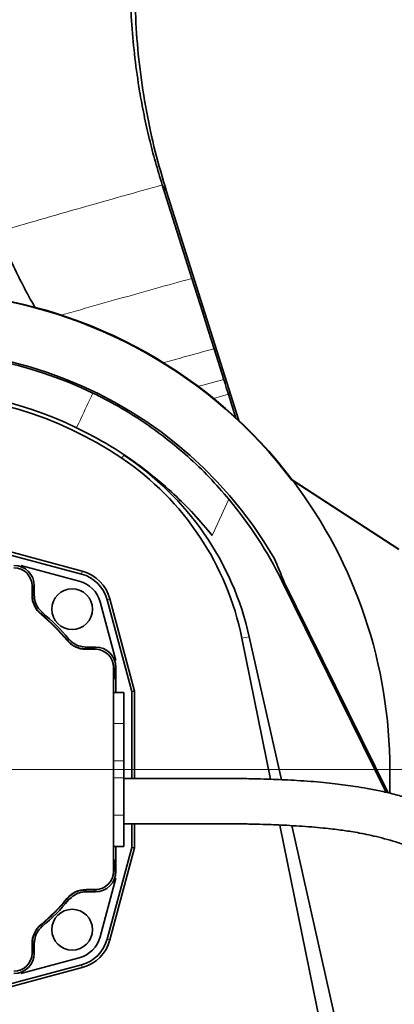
# Model space of a CAD drawing. Header units: millimetres. Extents: x 0 to 12118, y 0 to 8400.
# Tile 17 of 127: x 2352 to 2518, y 4040 to 4475. Entities that reach past the tile are written whole.
import ezdxf

# ---------------------------------------------------------------- set-up
doc = ezdxf.new("R2010")
doc.units = ezdxf.units.MM
doc.header["$LTSCALE"] = 20
doc.styles.add('SLDTEXTSTYLE0', font='TXT', dxfattribs={"width": 0.605})
doc.dimstyles.new('SLDDIMSTYLE1', dxfattribs={"dimtxt": 70, "dimasz": 70, "dimexe": 0, "dimexo": 0.0625, "dimgap": 17.5, "dimtad": 1, "dimdec": 1, "dimrnd": 1e-09, "dimzin": 12, "dimdsep": 46, "dimtxsty": 'SLDTEXTSTYLE0', "dimsah": 1, "dimcen": 0.09, "dimadec": 0, "dimazin": 3, "dimtfac": 1, "dimtmove": 0, "dimatfit": 0, "dimfxl": 1, "dimfrac": 2, "dimtolj": 1, "dimtzin": 12, "dimarcsym": 0})
doc.dimstyles.new('SLDDIMSTYLE2', dxfattribs={"dimtxt": 70, "dimasz": 70, "dimexe": 0, "dimexo": 0.0625, "dimgap": 17.5, "dimtad": 1, "dimdec": 1, "dimrnd": 1e-09, "dimzin": 12, "dimdsep": 46, "dimtxsty": 'SLDTEXTSTYLE0', "dimsah": 1, "dimcen": 0.09, "dimadec": 0, "dimazin": 3, "dimtfac": 1, "dimtofl": 0, "dimtmove": 0, "dimatfit": 3, "dimfxl": 1, "dimfrac": 2, "dimtolj": 1, "dimtzin": 12, "dimarcsym": 0})

# ---------------------------------------------------------------- blocks, each defined once
blk = doc.blocks.new('_D_45')
at = {"color": 7, "linetype": 'Continuous', "lineweight": 0}
for p, q in [((2195.63, 4697.87), (2195.63, 4868.1)), ((2304.63, 4147.87), (2304.63, 4868.1)), ((2195.63, 4838.1), (1805.55, 4838.1)), ((2195.63, 4838.1), (2304.63, 4838.1)), ((2304.63, 4838.1), (2424.63, 4838.1))]:
    blk.add_line(p, q, dxfattribs=at)
at = {"color": 7, "linetype": 'Continuous', "lineweight": 18}
for centre, start, end in [((1925.66, 4891.82), 153.4349, 206.5651), ((1871.22, 4891.82), 333.4349, 26.5651)]:
    blk.add_arc(centre, 120.11, start, end, dxfattribs=at)
for points in [[(2195.63, 4838.1), (2125.63, 4848.1), (2125.63, 4828.1)], [(2304.63, 4838.1), (2374.63, 4828.1), (2374.63, 4848.1)]]:
    blk.add_solid(points, dxfattribs=at)
at = {"color": 7, "linetype": 'Continuous', "lineweight": 18, "insert": (1818.23, 4928.34), "char_height": 70, "attachment_point": 1, "style": 'SLDTEXTSTYLE0'}
blk.add_mtext('109', dxfattribs=at)
blk = doc.blocks.new('_D_47')
at = {"color": 7, "linetype": 'Continuous', "lineweight": 0}
for p, q in [((2308.63, 4143.87), (3618.52, 4143.87)), ((3588.52, 4143.87), (3588.52, 3778.87)), ((2578.63, 3778.87), (3618.52, 3778.87))]:
    blk.add_line(p, q, dxfattribs=at)
at = {"color": 7, "linetype": 'Continuous', "lineweight": 18}
for points in [[(3588.52, 4143.87), (3578.52, 4073.87), (3598.52, 4073.87)], [(3588.52, 3778.87), (3598.52, 3848.87), (3578.52, 3848.87)]]:
    blk.add_solid(points, dxfattribs=at)
at = {"color": 7, "linetype": 'Continuous', "lineweight": 18, "insert": (3498.29, 3881.16), "char_height": 70, "attachment_point": 1, "rotation": 90, "style": 'SLDTEXTSTYLE0'}
blk.add_mtext('365', dxfattribs=at)
blk = doc.blocks.new('_D_48')
at = {"color": 7, "linetype": 'Continuous', "lineweight": 0}
for p, q in [((2304.63, 4139.87), (2304.63, 3155.59)), ((2574.63, 3934.87), (2574.63, 3155.59)), ((2304.63, 3185.59), (2574.63, 3185.59))]:
    blk.add_line(p, q, dxfattribs=at)
at = {"color": 7, "linetype": 'Continuous', "lineweight": 18}
for points in [[(2304.63, 3185.59), (2374.63, 3175.59), (2374.63, 3195.59)], [(2574.63, 3185.59), (2504.63, 3195.59), (2504.63, 3175.59)]]:
    blk.add_solid(points, dxfattribs=at)
at = {"color": 7, "linetype": 'Continuous', "lineweight": 18, "insert": (2359.42, 3275.82), "char_height": 70, "attachment_point": 1, "style": 'SLDTEXTSTYLE0'}
blk.add_mtext('270', dxfattribs=at)

msp = doc.modelspace()

# ---------------------------------------------------------------- linework, layer by layer
at = {"color": 7, "linetype": 'Continuous', "lineweight": 35}
for p, q in [((2428.179696, 4360.468063), (2415.118798, 4401.712335)), ((2448.955568, 4297.788705), (2417.019769, 4398.841062)), ((2442.290138, 4315.909497), (2438.01021, 4329.424839)), ((2447.699511, 4298.838089), (2444.368249, 4309.347149)), ((2472.385451, 4271.475542), (2472.542062, 4271.644293)), ((2472.915468, 4271.15209), (2472.385451, 4271.475542)), ((2519.628607, 4241.077311), (2472.542062, 4271.644293)), ((2472.915468, 4271.15209), (2519.628607, 4240.827509)), ((2339.045453, 4240.870777), (2379.48039, 4230.036268)), ((2379.812711, 4231.276508), (2339.214494, 4242.154767)), ((2378.503155, 4226.937713), (2352.628607, 4233.870777)), ((2514.065093, 4133.734688), (2467.961795, 4227.093193)), ((2468.565255, 4227.400671), (2514.921884, 4133.532645)), ((2357.628607, 4220.708268), (2357.628607, 4224.870777)), ((2357.825674, 4220.330434), (2357.825674, 4224.069215)), ((2358.628607, 4220.707554), (2358.628607, 4224.872148)), ((2390.794099, 4218.72256), (2401.628607, 4178.287623)), ((2402.912598, 4178.456663), (2392.034338, 4219.054881)), ((2394.628607, 4191.870777), (2387.695543, 4217.745325)), ((2462.978348, 4139.530207), (2450.319989, 4201.748029)), ((2453.579141, 4202.411111), (2467.760167, 4139.347633)), ((2384.827045, 4197.067844), (2381.088264, 4197.067844)), ((2385.629978, 4197.870777), (2381.465384, 4197.870777)), ((2385.628607, 4196.870777), (2381.466098, 4196.870777)), ((2393.628607, 4098.870777), (2393.628607, 4188.870777)), ((2393.825674, 4184.719894), (2393.825674, 4188.069215)), ((2394.628607, 4184.888387), (2394.628607, 4188.872148)), ((2393.645907, 4183.888534), (2393.628607, 4183.888232)), ((2394.628607, 4184.888387), (2394.628607, 4177.870777)), ((2398.128607, 4177.870777), (2393.628607, 4177.870777)), ((2398.128607, 4177.870777), (2398.128607, 4164.092233)), ((2401.628607, 4178.287623), (2402.912598, 4178.456663)), ((2401.628607, 4178.287623), (2401.628607, 4139.860898)), ((2402.912598, 4139.857291), (2402.912598, 4178.456663)), ((2398.128607, 4164.092233), (2398.128607, 4147.60365)), ((2398.128607, 4147.60365), (2398.128607, 4140.137903)), ((2398.128607, 4140.137903), (2398.128607, 4123.649321)), ((2398.188454, 4139.870539), (2398.128607, 4139.84977)), ((2515.628607, 4133.365991), (2515.628607, 4143.870777)), ((2398.128607, 4123.649321), (2398.128607, 4109.870777)), ((2401.628607, 4119.862525), (2401.628607, 4109.453931)), ((2402.912598, 4109.28489), (2402.912598, 4119.859473)), ((2485.029451, 4031.145572), (2467.084904, 4119.345839)), ((2472.318707, 4119.075659), (2493.680971, 4024.076984)), ((2401.628607, 4109.453931), (2390.794099, 4069.018994)), ((2392.034338, 4068.686673), (2402.912598, 4109.28489)), ((2393.628607, 4109.870777), (2398.128607, 4109.870777)), ((2394.628607, 4109.870777), (2394.628607, 4102.853167)), ((2401.628607, 4109.453931), (2402.912598, 4109.28489)), ((2393.628607, 4103.853322), (2393.645907, 4103.85302)), ((2393.825674, 4099.672339), (2393.825674, 4103.02166)), ((2394.628607, 4098.869406), (2394.628607, 4102.853167)), ((2387.695543, 4069.996229), (2394.628607, 4095.870777)), ((2381.088264, 4090.67371), (2384.827045, 4090.67371)), ((2381.465384, 4089.870777), (2385.629978, 4089.870777)), ((2381.466098, 4090.870777), (2385.628607, 4090.870777)), ((2357.628607, 4062.870777), (2357.628607, 4067.033286)), ((2357.825674, 4063.672339), (2357.825674, 4067.41112)), ((2358.628607, 4062.869406), (2358.628607, 4067.034)), ((2379.48039, 4057.705285), (2339.045453, 4046.870777)), ((2352.628607, 4053.870777), (2378.503155, 4060.803841)), ((2339.214494, 4045.586786), (2379.812711, 4056.465046))]:
    msp.add_line(p, q, dxfattribs=at)
at = {"color": 8, "linetype": 'Continuous', "lineweight": 18}
for p, q in [((2417.019769, 4398.841062), (2415.118814, 4401.71231)), ((2430.775612, 4312.796296), (2442.290138, 4315.909497)), ((2444.368249, 4309.347149), (2437.696046, 4307.553058)), ((2398.164471, 4282.543397), (2397.245046, 4281.180294)), ((2444.582991, 4263.038789), (2437.235426, 4247.041956)), ((2379.48039, 4230.036268), (2379.812711, 4231.276508)), ((2467.961795, 4227.093193), (2468.565255, 4227.400671)), ((2358.628607, 4224.872148), (2357.825674, 4224.069215)), ((2390.794099, 4218.72256), (2392.034338, 4219.054881)), ((2453.579141, 4202.411111), (2450.319989, 4201.748029)), ((2384.827045, 4197.067844), (2385.629978, 4197.870777)), ((2394.628607, 4188.872148), (2393.825674, 4188.069215)), ((2394.59355, 4184.887775), (2394.628607, 4184.888387)), ((2398.128607, 4164.092233), (2393.628607, 4164.092233)), ((2398.128607, 4147.60365), (2393.628607, 4147.60365)), ((2398.128607, 4140.137903), (2393.628607, 4140.137903)), ((2509.816409, 4143.870777), (2515.628607, 4143.870777)), ((2398.128607, 4123.649321), (2393.628607, 4123.649321)), ((2394.628607, 4102.853167), (2394.59355, 4102.853779)), ((2393.825674, 4099.672339), (2394.628607, 4098.869406)), ((2385.629978, 4089.870777), (2384.827045, 4090.67371)), ((2390.794099, 4069.018994), (2392.034338, 4068.686673)), ((2357.825674, 4063.672339), (2358.628607, 4062.869406)), ((2379.48039, 4057.705285), (2379.812711, 4056.465046))]:
    msp.add_line(p, q, dxfattribs=at)
at = {"color": 7, "linetype": 'Continuous', "lineweight": 35, "flags": 128}
for points in [[(2438.01021, 4329.424839), (2435.423042, 4337.59471), (2432.835875, 4345.764579), (2428.179696, 4360.468063)], [(2442.290138, 4315.909497), (2442.847887, 4314.148216), (2443.405634, 4312.386936), (2444.368249, 4309.347149)]]:
    msp.add_lwpolyline(points, dxfattribs=at)
at = {"color": 8, "linetype": 'Continuous', "lineweight": 18, "flags": 128}
for points in [[(2357.825674, 4220.330434), (2358.226412, 4220.518884), (2358.628607, 4220.707554)], [(2362.228114, 4213.02493), (2361.891683, 4212.850738), (2361.454317, 4212.623635)], [(2373.381465, 4200.696486), (2373.556163, 4201.032802), (2373.78276, 4201.470283)], [(2381.465384, 4197.870777), (2381.276714, 4197.468582), (2381.088264, 4197.067844)], [(2381.088264, 4090.67371), (2381.276714, 4090.272972), (2381.465384, 4089.870777)], [(2373.78276, 4086.27127), (2373.608568, 4086.607701), (2373.381465, 4087.045067)], [(2361.454317, 4075.117919), (2361.790632, 4074.943221), (2362.228114, 4074.716624)], [(2358.628607, 4067.034), (2358.226412, 4067.22267), (2357.825674, 4067.41112)]]:
    msp.add_lwpolyline(points, dxfattribs=at)
at = {"color": 7, "linetype": 'Continuous', "lineweight": 35}
for centre in [(2375.339285, 4214.581455), (2375.339285, 4073.160099)]:
    msp.add_circle(centre, 9, dxfattribs=at)
for centre, radius, start, end in [((2304.628607, 4143.870777), 210.773183, 37.25854646, 84.03355879), ((2304.628607, 4143.870777), 211, 37.26927153, 83.99868224), ((2304.628607, 4143.870777), 185.070855, 30.22557927, 193.95708626), ((2304.628607, 4143.870777), 184.245018, 64.31289677, 180), ((2304.628607, 4143.870777), 167.356716, 64.25985018, 180), ((2304.628607, 4143.870777), 165.625205, 56, 193.94846017), ((2326.703358, 4176.597941), 126.149112, 11.5, 56), ((2304.628607, 4143.870777), 211, 360, 37.10150733), ((2349.628607, 4224.870777), 8, 0, 90), ((2375.339285, 4214.581455), 17.283991, 15, 75), ((2375.138507, 4214.380677), 13, 15, 75), ((2375.339285, 4214.581455), 16, 15, 75), ((2368.628607, 4220.708268), 11, 180, 230.2081805), ((2304.628607, 4143.870777), 89.197067, 39.57446054, 50.42553946), ((2304.628607, 4143.870777), 89, 39.7918195, 50.2081805), ((2304.628607, 4143.870777), 90, 39.79141064, 50.20858936), ((2381.466098, 4207.870777), 11, 219.7918195, 270), ((2385.628607, 4188.870777), 8, 0, 90), ((2385.628607, 4098.870777), 8, 270, 0), ((2381.466098, 4079.870777), 11, 90, 140.2081805), ((2304.628607, 4143.870777), 89.197067, 309.57446054, 320.42553946), ((2304.628607, 4143.870777), 89, 309.7918195, 320.2081805), ((2304.628607, 4143.870777), 90, 309.79141064, 320.20858936), ((2368.628607, 4067.033286), 11, 129.7918195, 180), ((2375.138507, 4073.360877), 13, 285, 345), ((2375.339285, 4073.160099), 16, 285, 345), ((2375.339285, 4073.160099), 17.283991, 285, 345), ((2349.628607, 4062.870777), 8, 270, 0)]:
    msp.add_arc(centre, radius, start, end, dxfattribs=at)
at = {"color": 8, "linetype": 'Continuous', "lineweight": 18}
for centre, radius, start, end in [((2393.593629, 4184.887694), 0.999921, 271.00426308, 0.00461767), ((2394.628455, 4182.88808), 2, 91, 113.66512422), ((2393.593629, 4102.853859), 0.999921, 359.99538233, 88.99573692), ((2394.628455, 4104.853474), 2, 246.33487578, 269)]:
    msp.add_arc(centre, radius, start, end, dxfattribs=at)
at = {"color": 7, "linetype": 'Continuous', "lineweight": 35}
for centre, major_axis, ratio, start_param, end_param in [((2326.703358, 4173.868099), (0, 130.07406), 0.9997797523, 4.9336259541, 5.7014089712), ((2304.628607, 4140.297671), (0, 170.25469), 0.9997797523, 5.3900444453, 5.7014089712), ((2304.628607, 4146.418471), (0, 182.184959), 0.9999022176, 5.1711278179, 5.4070440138), ((2131.59628, 4108.574961), (351.210619, 71.641326), 0.8702139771, 0.1555941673, 0.1913570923), ((2349.627236, 4224.869406), (6.3659, 6.3659), 0.9996954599, 5.497939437, 7.0684311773), ((2348.824303, 4224.066473), (6.3659, 6.3659), 0.9996954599, 5.497939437, 5.8211856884), ((2384.824303, 4188.066473), (6.3659, 6.3659), 0.9996954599, 0.4619996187, 0.7852458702), ((2385.627236, 4188.869406), (6.3659, 6.3659), 0.9996954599, 5.497939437, 7.0684311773), ((2384.824303, 4188.066473), (6.3659, 6.3659), 0.9996954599, 5.497939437, 5.8211856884), ((2393.628455, 4184.888382), (-1, -0.017455), 0.9998476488, 1.5707963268, 3.1241420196), ((2393.628455, 4102.853172), (1, -0.017455), 0.9998476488, 0.017450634, 1.5707963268), ((2385.627236, 4098.872148), (6.3659, -6.3659), 0.9996954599, 5.497939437, 7.0684311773), ((2384.824303, 4099.675081), (6.3659, -6.3659), 0.9996954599, 0.4619996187, 0.7852458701), ((2384.824303, 4099.675081), (6.3659, -6.3659), 0.9996954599, 5.497939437, 5.8211856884), ((2349.627236, 4062.872148), (6.3659, -6.3659), 0.9996954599, 5.497939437, 7.0684311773), ((2348.824303, 4063.675081), (6.3659, -6.3659), 0.9996954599, 0.4619996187, 0.7852458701)]:
    msp.add_ellipse(centre, major_axis=major_axis, ratio=ratio, start_param=start_param, end_param=end_param, dxfattribs=at)
for points, knots in [([(2417.020846, 4398.841399), (2415.279106, 4404.711544), (2411.795421, 4416.452527), (2407.947825, 4434.42546), (2405.133071, 4452.580133), (2403.448813, 4470.878292), (2402.969275, 4486.822199), (2403.194043, 4500.345731), (2403.662554, 4507.732016), (2403.896808, 4511.425139)], [0, 0, 0, 0, 0.1610242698, 0.3220675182, 0.4831255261, 0.644193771, 0.8052666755, 0.9026338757, 1, 1, 1, 1]), ([(2415.119906, 4401.712644), (2414.083723, 4405.103801), (2412.011357, 4411.886114), (2409.352492, 4422.205975), (2407.028667, 4432.622599), (2404.835468, 4444.44033), (2402.94366, 4457.668414), (2401.579275, 4472.34114), (2400.874026, 4487.122998), (2401.016824, 4497.010739), (2401.088308, 4501.960503)], [0, 0, 0, 0, 0.1045835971, 0.2091671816, 0.3142675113, 0.4193678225, 0.563672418, 0.7083138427, 0.8539830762, 1, 1, 1, 1]), ([(2342.787591, 4381.124216), (2344.201226, 4377.720973), (2347.028495, 4370.914493), (2351.773403, 4360.999743), (2355.734722, 4353.246002), (2358.249871, 4348.903092), (2358.950761, 4347.692864)], [0, 0, 0, 0, 0.297470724, 0.5949409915, 0.8871232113, 1, 1, 1, 1]), ([(2384.490762, 4309.907709), (2388.222458, 4308.018211), (2395.685969, 4304.239154), (2406.426617, 4297.548967), (2416.747182, 4290.135051), (2426.652494, 4281.852934), (2436.050514, 4272.858699), (2441.732103, 4266.319836), (2444.582991, 4263.038789)], [0, 0, 0, 0, 0.160705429, 0.3214158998, 0.487211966, 0.6530217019, 0.8258944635, 1, 1, 1, 1]), ([(2437.235426, 4247.041956), (2434.576928, 4250.209871), (2429.260198, 4256.545386), (2420.230308, 4265.512133), (2410.415993, 4273.995562), (2399.89028, 4281.747766), (2388.869427, 4288.737233), (2381.174205, 4292.654237), (2377.310023, 4294.621173)], [0, 0, 0, 0, 0.16503376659, 0.33005106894, 0.5000168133, 0.66996641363, 0.83427251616, 1, 1, 1, 1]), ([(2361.454317, 4212.623635), (2360.661217, 4213.424679), (2359.075018, 4215.026768), (2357.982865, 4217.847565), (2357.868882, 4219.647947), (2357.825674, 4220.330434)], [0, 0, 0, 0, 0.3830665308, 0.766133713, 1, 1, 1, 1]), ([(2358.628607, 4220.707554), (2358.670292, 4220.037635), (2358.781533, 4218.249863), (2359.857806, 4215.437043), (2361.438012, 4213.828967), (2362.228114, 4213.02493)], [0, 0, 0, 0, 0.2305598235, 0.6152802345, 1, 1, 1, 1]), ([(2381.088264, 4197.067844), (2379.966616, 4197.180018), (2377.723318, 4197.404367), (2375.084414, 4198.882841), (2373.849569, 4200.197955), (2373.381465, 4200.696486)], [0, 0, 0, 0, 0.38306655, 0.7661337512, 1, 1, 1, 1]), ([(2373.78276, 4201.470283), (2374.243534, 4200.982209), (2375.473174, 4199.679716), (2378.10035, 4198.207211), (2380.343707, 4197.982922), (2381.465384, 4197.870777)], [0, 0, 0, 0, 0.2305598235, 0.6152802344, 1, 1, 1, 1]), ([(2393.628607, 4184.123821), (2393.657495, 4184.166924), (2393.748739, 4184.303064), (2393.816241, 4184.511265), (2393.823487, 4184.67151), (2393.825674, 4184.719894)], [0, 0, 0, 0, 0.24436907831, 0.77184417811, 1, 1, 1, 1]), ([(2642.226623, 3991.458171), (2641.883891, 3993.144763), (2640.915266, 3997.911386), (2638.797418, 4005.258093), (2635.958473, 4013.611175), (2632.830507, 4021.427678), (2629.508726, 4028.731621), (2626.168803, 4035.292639), (2622.892964, 4041.141843), (2619.748399, 4046.3167), (2616.974178, 4050.578914), (2614.558203, 4054.10253), (2612.309251, 4057.26361), (2609.750042, 4060.746617), (2606.705782, 4064.740425), (2603.178028, 4069.189978), (2599.184393, 4074.023107), (2594.759998, 4079.153273), (2589.964261, 4084.476804), (2585.067173, 4089.670643), (2580.337229, 4094.441836), (2576.041698, 4098.591049), (2572.223206, 4102.122405), (2568.834063, 4105.120939), (2565.939623, 4107.577199), (2563.481743, 4109.588546), (2561.281233, 4111.331811), (2558.846233, 4113.1939), (2555.928542, 4115.326841), (2551.988076, 4118.03232), (2547.2803, 4120.972897), (2542.154304, 4123.799716), (2537.503487, 4126.055243), (2533.233731, 4127.88971), (2528.900184, 4129.541649), (2523.954897, 4131.185781), (2518.184521, 4132.816506), (2512.008668, 4134.26573), (2506.016114, 4135.431368), (2500.740028, 4136.302296), (2495.993416, 4136.983732), (2491.326997, 4137.569114), (2486.225408, 4138.116292), (2480.618294, 4138.606966), (2474.862612, 4139.000801), (2469.388139, 4139.289356), (2464.006235, 4139.509452), (2458.189052, 4139.686762), (2451.465263, 4139.824025), (2444.291359, 4139.90423), (2438.080879, 4139.92882), (2433.124153, 4139.929537), (2429.137147, 4139.922135), (2424.697821, 4139.907536), (2419.432692, 4139.885202), (2413.193346, 4139.859737), (2405.99087, 4139.83912), (2400.891672, 4139.859668), (2398.18787, 4139.870563)], [0, 0, 0, 0, 0.0157398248, 0.0444836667, 0.0710658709, 0.0982036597, 0.1233297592, 0.1463955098, 0.1674322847, 0.1864653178, 0.2035149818, 0.2155054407, 0.2269707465, 0.2404479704, 0.2561546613, 0.2740488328, 0.2936906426, 0.3152979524, 0.3387741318, 0.3637788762, 0.3875192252, 0.4086392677, 0.4272427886, 0.4434221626, 0.4573452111, 0.4674352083, 0.4769762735, 0.486901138, 0.4995599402, 0.5149963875, 0.5371402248, 0.5576870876, 0.5759115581, 0.5905906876, 0.6054122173, 0.6233069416, 0.6436569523, 0.6660149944, 0.6868529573, 0.7042874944, 0.7184096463, 0.7330747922, 0.749185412, 0.7668495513, 0.7855829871, 0.8021853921, 0.8164195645, 0.8336160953, 0.8535281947, 0.8748551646, 0.8948472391, 0.9056406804, 0.9159978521, 0.9277108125, 0.9420076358, 0.9588422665, 0.9781764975, 1, 1, 1, 1]), ([(2398.069471, 4119.870986), (2400.629061, 4119.862493), (2405.460732, 4119.846463), (2412.299861, 4119.860143), (2418.271183, 4119.881444), (2423.38604, 4119.902688), (2427.692081, 4119.91806), (2431.476717, 4119.92706), (2436.01896, 4119.930731), (2441.668942, 4119.918561), (2448.372949, 4119.864914), (2454.854064, 4119.759295), (2460.541096, 4119.608309), (2465.549083, 4119.425538), (2470.418383, 4119.199463), (2475.674359, 4118.89121), (2481.023695, 4118.496476), (2485.994947, 4118.048196), (2490.230901, 4117.591579), (2493.793123, 4117.143895), (2497.06791, 4116.677316), (2500.52385, 4116.121074), (2504.433523, 4115.4001), (2508.78325, 4114.47136), (2513.489389, 4113.300812), (2518.487273, 4111.842513), (2523.095403, 4110.252416), (2527.073734, 4108.654191), (2530.335453, 4107.184963), (2533.367831, 4105.680091), (2536.320396, 4104.078647), (2540.454727, 4101.641348), (2545.782266, 4098.089128), (2552.312791, 4093.028062), (2558.72528, 4087.385079), (2564.774782, 4081.604297), (2570.281152, 4076.122937), (2575.187964, 4071.051098), (2579.531298, 4066.388236), (2583.649351, 4061.770734), (2587.801263, 4056.843904), (2592.228635, 4051.201085), (2596.622268, 4045.103397), (2600.945714, 4038.599846), (2605.02171, 4031.972663), (2608.910465, 4025.024852), (2612.413762, 4018.044182), (2615.464372, 4011.141418), (2618.329914, 4003.577632), (2620.87157, 3995.435047), (2622.841916, 3986.882028), (2623.936684, 3981.098797), (2624.231456, 3978.183165), (2624.249706, 3978.002652)], [0, 0, 0, 0, 0.0212996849, 0.0402068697, 0.0567944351, 0.0710880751, 0.0830876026, 0.0931211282, 0.1032247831, 0.1219050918, 0.1418745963, 0.161915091, 0.1795576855, 0.1933245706, 0.2080252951, 0.2250599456, 0.2431817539, 0.2596712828, 0.2740511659, 0.285837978, 0.2961715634, 0.3081420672, 0.3221187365, 0.3378786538, 0.3555329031, 0.375036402, 0.3960703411, 0.4113478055, 0.4248757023, 0.4379546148, 0.451125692, 0.4643811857, 0.494237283, 0.5262797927, 0.5587164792, 0.5888175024, 0.6166368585, 0.6409381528, 0.663500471, 0.684238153, 0.7062848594, 0.7317432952, 0.7606079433, 0.7856579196, 0.8126572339, 0.8394329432, 0.8650952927, 0.8896372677, 0.9130787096, 0.9433791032, 0.9718304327, 0.9982559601, 1, 1, 1, 1]), ([(2393.825674, 4103.02166), (2393.815775, 4103.135028), (2393.79703, 4103.349711), (2393.682607, 4103.5318), (2393.628607, 4103.617733)], [0, 0, 0, 0, 0.5280729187, 1, 1, 1, 1]), ([(2373.381465, 4087.045067), (2374.182504, 4087.838163), (2375.784583, 4089.424354), (2378.605377, 4090.516516), (2380.405765, 4090.6305), (2381.088264, 4090.67371)], [0, 0, 0, 0, 0.3830644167, 0.7661294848, 1, 1, 1, 1]), ([(2381.465384, 4089.870777), (2380.795465, 4089.829092), (2379.007694, 4089.717851), (2376.194873, 4088.641578), (2374.586797, 4087.061372), (2373.78276, 4086.27127)], [0, 0, 0, 0, 0.2305598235, 0.6152802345, 1, 1, 1, 1]), ([(2357.825674, 4067.41112), (2357.937847, 4068.532762), (2358.162194, 4070.776047), (2359.640659, 4073.414955), (2360.955777, 4074.649806), (2361.454317, 4075.117919)], [0, 0, 0, 0, 0.3830644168, 0.7661294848, 1, 1, 1, 1]), ([(2362.228114, 4074.716624), (2361.740039, 4074.25585), (2360.437546, 4073.02621), (2358.965042, 4070.399034), (2358.740752, 4068.155677), (2358.628607, 4067.034)], [0, 0, 0, 0, 0.2305598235, 0.6152802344, 1, 1, 1, 1])]:
    msp.add_open_spline(points, degree=3, knots=knots, dxfattribs=at)
at = {"color": 8, "linetype": 'Continuous', "lineweight": 18}
for points, knots in [([(2415.119352, 4401.71249), (2409.264045, 4400.075495), (2397.529763, 4396.794889), (2379.535247, 4391.695346), (2361.307235, 4386.484627), (2348.952499, 4382.908616), (2342.787591, 4381.124216)], [0, 0, 0, 0, 0.2494977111, 0.5000039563, 0.7505062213, 1, 1, 1, 1]), ([(2428.179696, 4360.468063), (2422.855793, 4358.993679), (2412.167493, 4356.033696), (2395.759416, 4351.428431), (2381.807744, 4347.484138), (2373.248122, 4345.034226), (2370.336747, 4344.20094)], [0, 0, 0, 0, 0.282919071, 0.5679899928, 0.8530609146, 1, 1, 1, 1]), ([(2438.01021, 4329.424839), (2433.447999, 4328.182814), (2426.005526, 4326.15666), (2418.377425, 4324.049704), (2415.425324, 4323.234305)], [0, 0, 0, 0, 0.6129966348, 1, 1, 1, 1]), ([(2377.310023, 4294.621173), (2377.918285, 4295.91473), (2380.313876, 4301.009298), (2382.706011, 4306.105488), (2384.490762, 4309.907709)], [0, 0, 0, 0, 0.2539091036, 1, 1, 1, 1])]:
    msp.add_open_spline(points, degree=3, knots=knots, dxfattribs=at)

# ---------------------------------------------------------------- dimensions: what is measured, and where the dimension line sits
at = {"color": 7, "linetype": 'Continuous', "lineweight": 18}
dim = msp.add_linear_dim(base=(2304.628607, 4838.100311), p1=(2195.628607, 4693.870777), p2=(2304.628607, 4143.870777), text='(<>)', dimstyle='SLDDIMSTYLE1', dxfattribs=at)
dim.commit()
dim.dimension.update_dxf_attribs({"geometry": '_D_45', "text_midpoint": (1898.439677, 4838.100311), "dimtype": 160})
dim = msp.add_linear_dim(base=(3588.522931, 3778.870777), p1=(2304.628607, 4143.870777), p2=(2574.628607, 3778.870777), angle=90, dimstyle='SLDDIMSTYLE2', dxfattribs=at)
dim.commit()
dim.dimension.update_dxf_attribs({"geometry": '_D_47', "text_midpoint": (3588.522931, 3961.370777), "dimtype": 160})
dim = msp.add_linear_dim(base=(2574.628607, 3185.588778), p1=(2304.628607, 4143.870777), p2=(2574.628607, 3938.870777), dimstyle='SLDDIMSTYLE2', dxfattribs=at)
dim.commit()
dim.dimension.update_dxf_attribs({"geometry": '_D_48', "text_midpoint": (2439.628607, 3185.588778), "dimtype": 160})

doc.saveas('drawing.dxf')
